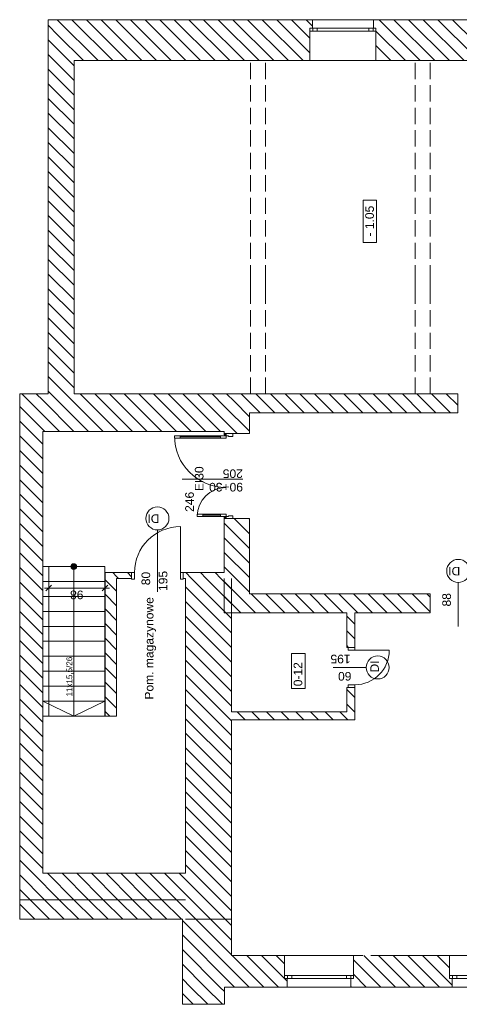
# Model space of a CAD drawing. Header units: millimetres. Extents: x 1355 to 37225, y -41030 to -22370.
# Tile 1 of 4: x 1355 to 8998, y -41030 to -23900. Entities that reach past the tile are written whole.
import ezdxf

# ---------------------------------------------------------------- set-up
doc = ezdxf.new("R2010")
doc.units = ezdxf.units.MM
doc.linetypes.add('Krawędzie ukryte', pattern=[391.222223, 282.222223, -109])
for name, color, linetype, lineweight in [('Nowe_2D - Ogólne_Nr_pióra__6', 7, 'Continuous', 9), ('Nowe_830-G Teksty Etykiety_Nr_pióra__38', 7, 'Continuous', 9), ('Nowe_830-G Teksty Etykiety_Nr_pióra__6', 7, 'Continuous', 9), ('Nowe_Drzwi ARCHICAD', 7, 'Continuous', 9), ('Nowe_Drzwi ARCHICAD_Nr_pióra__3', 7, 'Continuous', 9), ('Nowe_Drzwi ARCHICAD_Nr_pióra__47', 7, 'Continuous', 9), ('Nowe_Drzwi ARCHICAD_Nr_pióra__6', 7, 'Continuous', 9), ('Nowe_Konstrukcja - Ściany zew', 7, 'Continuous', 9), ('Nowe_Konstrukcja - Ściany zew_Nr_pióra__47', 7, 'Continuous', 9), ('Nowe_Konstrukcja - Ściany zew_Nr_pióra__67', 7, 'Continuous', 9), ('poziom_0 (1)_5_0_Nr_pióra__21_Nr_pióra__7', 7, 'Continuous', 9), ('poziom_0 (1)_5_2D - Ogólne_Nr_pióra__1_Nr_pióra__7', 7, 'Continuous', 9), ('poziom_0 (1)_5_DEFPOINTS_Nr_pióra__7', 7, 'Continuous', 9), ('poziom_0 (1)_5_Drzwi ArchiCAD_Nr_pióra__27_Nr_pióra__7', 7, 'Continuous', 9), ('poziom_0 (1)_5_Drzwi ArchiCAD_Nr_pióra__81_Nr_pióra__3', 7, 'Continuous', 9), ('poziom_0 (1)_5_Konstrukcja - Belki_Nr_pióra__1_Nr_pióra__7', 7, 'Continuous', 9), ('poziom_0 (1)_5_Konstrukcja - Schody', 7, 'Continuous', 9), ('poziom_0 (1)_5_Konstrukcja - Schody_Nr_pióra__81_Nr_pióra__3', 7, 'Continuous', 9), ('poziom_0 (1)_5_Konstrukcja - Ściany zew_Nr_pióra__107_Nr_pióra__11', 7, 'Continuous', 9), ('poziom_0 (1)_5_Konstrukcja - Ściany zew_Nr_pióra__27_Nr_pióra__7', 7, 'Continuous', 9), ('poziom_0 (1)_5_Konstrukcja - Ściany zew_Nr_pióra__87_Nr_pióra__3', 7, 'Continuous', 9), ('poziom_0 (1)_5_Metryczki pomieszczeń ArchiCADa_Nr_pióra__6_Nr_pióra__5', 7, 'Continuous', 9), ('poziom_0 (1)_5_Okna ArchiCADa_Nr_pióra__101_Nr_pióra__252', 7, 'Continuous', 9), ('poziom_0 (1)_5_Okna ArchiCADa_Nr_pióra__27_Nr_pióra__7', 7, 'Continuous', 9), ('poziom_0 (1)_5_Okna ArchiCADa_Nr_pióra__81_Nr_pióra__3', 7, 'Continuous', 9), ('poziom_0 (1)_5_Opisy - Teksty_Nr_pióra__1_Nr_pióra__7', 7, 'Continuous', 9), ('poziom_0 (1)_5_Wymiarowanie - Ogólne_Nr_pióra__1_Nr_pióra__7', 7, 'Continuous', 9), ('poziom_0 (1)_5_Wymiarowanie - Ogólne_Nr_pióra__7', 7, 'Continuous', 9), ('poziom_0 (1)_5_Znaczniki drzwi ArchiCADa_Nr_pióra__1_Nr_pióra__7', 7, 'Continuous', 9), ('poziom_0 (1)_5_Znaczniki drzwi ArchiCADa_Nr_pióra__2_Nr_pióra__8', 7, 'Continuous', 9), ('poziom_0 (1)_5_Znaczniki drzwi ArchiCADa_Nr_pióra__7_Nr_pióra__7', 7, 'Continuous', 9)]:
    doc.layers.add(name, color=color, linetype=linetype, lineweight=lineweight)
doc.styles.add('GENERATED_STYLE_1', font='arial.ttf')
doc.styles.add('GENERATED_STYLE_4', font='arial.ttf')
pattern_1 = [(135, (37225, -40790), (127.2792, 127.2792), [])]

# ---------------------------------------------------------------- blocks, each defined once
blk = doc.blocks.new('Drzwi podwójne 21')
at = {"layer": 'Nowe_Drzwi ARCHICAD_Nr_pióra__3', "linetype": 'Continuous'}
for centre, radius, start, end in [((702, 0), 900, 90, 180), ((-702, 0), 504, 0, 90)]:
    blk.add_arc(centre, radius, start, end, dxfattribs=at)
at = {"layer": 'Nowe_Drzwi ARCHICAD_Nr_pióra__47', "linetype": 'Continuous'}
for p, q in [((-740, 35), (-715, 35)), ((-740, -90), (-740, 0)), ((-740, -90), (-740, 0)), ((-715, 0), (-715, 35)), ((740, 35), (715, 35)), ((715, 0), (715, 35)), ((740, -90), (740, 0)), ((740, -90), (740, 0)), ((-740, -102), (-740, -90)), ((-740, -102), (-740, -90)), ((-740, -115), (-740, -102)), ((-740, -115), (-740, -102)), ((740, -102), (740, -90)), ((740, -102), (740, -90)), ((740, -115), (740, -102)), ((740, -115), (740, -102))]:
    blk.add_line(p, q, dxfattribs=at)
at = {"layer": 'Nowe_Drzwi ARCHICAD_Nr_pióra__6', "linetype": 'Continuous'}
for p, q in [((662, 800), (662, 900)), ((662, 900), (702, 900)), ((702, 900), (702, 800)), ((662, 800), (682, 800)), ((662, 100), (662, 800)), ((702, 800), (662, 800)), ((682, 800), (702, 800)), ((682, 100), (682, 800)), ((682, 800), (682, 100)), ((682, 800), (682, 100)), ((702, 800), (702, 100)), ((-702, 504), (-702, 404)), ((-662, 504), (-702, 504)), ((-702, 404), (-702, 100)), ((-682, 404), (-702, 404)), ((-702, 404), (-662, 404)), ((-682, 100), (-682, 404)), ((-682, 404), (-682, 100)), ((-662, 404), (-682, 404)), ((-682, 404), (-682, 100)), ((-662, 404), (-662, 504)), ((-662, 100), (-662, 404)), ((-702, 0), (-740, 0)), ((-740, 0), (-740, -115)), ((-702, 100), (-682, 100)), ((-662, 100), (-702, 100)), ((-702, 100), (-702, 0)), ((-702, -40), (-702, 0)), ((-702, 0), (-662, 0)), ((-682, 100), (-662, 100)), ((-662, 0), (-662, 100)), ((682, 100), (662, 100)), ((662, 0), (662, 100)), ((662, 100), (702, 100)), ((702, 0), (662, 0)), ((702, 100), (682, 100)), ((702, 100), (702, 0)), ((740, 0), (702, 0)), ((702, 0), (702, -40)), ((740, -115), (740, 0)), ((-740, -115), (-690, -115)), ((-690, -40), (-702, -40)), ((-690, -115), (-690, -40)), ((702, -40), (690, -40)), ((690, -40), (690, -115)), ((690, -115), (740, -115))]:
    blk.add_line(p, q, dxfattribs=at)

msp = doc.modelspace()

# ---------------------------------------------------------------- hatches: boundary and pattern name
at = {"layer": 'Nowe_Konstrukcja - Ściany zew', "linetype": 'Continuous'}
h = msp.add_hatch(dxfattribs=at)
h.set_pattern_fill('GIPS', color=256, angle=270, style=0, pattern_type=2)
h.set_pattern_definition([(270, (26687.14, 51833.94), (75, -1e-14), [0, -75])])
h.paths.add_polyline_path([(4910, -31125), (4945, -31125), (4945, -31112), (4922, -31112), (4922, -31100), (4910, -31100)])
at = {"layer": 'poziom_0 (1)_5_Konstrukcja - Schody', "linetype": 'Continuous'}
msp.add_hatch(color=256, dxfattribs=at).paths.add_polyline_path([(2295, -33465), (2303, -33464), (2311, -33462), (2319, -33459), (2326, -33454), (2332, -33449), (2337, -33442), (2341, -33435), (2343, -33427), (2345, -33419), (2345, -33411), (2343, -33403), (2341, -33395), (2337, -33388), (2332, -33381), (2326, -33376), (2319, -33371), (2311, -33368), (2303, -33366), (2295, -33365), (2287, -33366), (2279, -33368), (2271, -33371), (2264, -33376), (2258, -33381), (2253, -33388), (2249, -33395), (2246, -33403), (2245, -33411), (2245, -33419), (2246, -33427), (2249, -33435), (2253, -33442), (2258, -33449), (2264, -33454), (2271, -33459), (2279, -33462), (2287, -33464)])
at = {"layer": 'poziom_0 (1)_5_Konstrukcja - Ściany zew_Nr_pióra__107_Nr_pióra__11', "linetype": 'Continuous'}
h = msp.add_hatch(dxfattribs=at)
h.set_pattern_fill('BLOCZKI_CERAMICZNE_0005', color=256, angle=270, style=0, pattern_type=2)
h.set_pattern_definition(pattern_1)
h.paths.add_polyline_path([(2300, -24610), (6400, -24610), (6400, -24050), (6445, -24050), (6445, -23900), (1850, -23900)])
h = msp.add_hatch(dxfattribs=at)
h.set_pattern_fill('BLOCZKI_CERAMICZNE_0005', color=256, angle=270, style=0, pattern_type=2)
h.set_pattern_definition(pattern_1)
h.paths.add_polyline_path([(2300, -30410), (2300, -24610), (1850, -23900), (1850, -30410)])
h = msp.add_hatch(dxfattribs=at)
h.set_pattern_fill('BLOCZKI_CERAMICZNE_0005', color=256, angle=270, style=0, pattern_type=2)
h.set_pattern_definition(pattern_1)
h.paths.add_polyline_path([(9250, -24610), (9250, -24050), (9295, -24050), (9295, -23900), (7505, -23900), (7505, -24050), (7550, -24050), (7550, -24610)])
h = msp.add_hatch(dxfattribs=at)
h.set_pattern_fill('BLOCZKI_CERAMICZNE_0005', color=256, angle=270, style=0, pattern_type=2)
h.set_pattern_definition(pattern_1)
h.paths.add_polyline_path([(1355, -30410), (1355, -38750), (1755, -38750), (1755, -30410)])
h = msp.add_hatch(dxfattribs=at)
h.set_pattern_fill('BLOCZKI_CERAMICZNE_0005', color=256, angle=270, style=0, pattern_type=2)
h.set_pattern_definition(pattern_1)
h.paths.add_polyline_path([(4910, -30410), (1755, -30410), (1755, -31065), (4910, -31065)])
h = msp.add_hatch(dxfattribs=at)
h.set_pattern_fill('BLOCZKI_CERAMICZNE_0005', color=256, angle=270, style=0, pattern_type=2)
h.set_pattern_definition(pattern_1)
h.paths.add_polyline_path([(5350, -30740), (8970, -30740), (8970, -30410), (4910, -30410)])
h = msp.add_hatch(dxfattribs=at)
h.set_pattern_fill('BLOCZKI_CERAMICZNE_0005', color=256, angle=270, style=0, pattern_type=2)
h.set_pattern_definition(pattern_1)
h.paths.add_polyline_path([(4910, -31100), (5350, -31100), (5350, -30740), (4910, -30410)])
h = msp.add_hatch(dxfattribs=at)
h.set_pattern_fill('BLOCZKI_CERAMICZNE_0005', color=256, angle=270, style=0, pattern_type=2)
h.set_pattern_definition(pattern_1)
h.paths.add_polyline_path([(4910, -34220), (5350, -33890), (5350, -32580), (4910, -32580)])
h = msp.add_hatch(dxfattribs=at)
h.set_pattern_fill('BLOCZKI_CERAMICZNE_0005', color=256, angle=270, style=0, pattern_type=2)
h.set_pattern_definition(pattern_1)
h.paths.add_polyline_path([(2840, -33520), (2840, -36015), (3040, -36015), (3040, -33520)])
h = msp.add_hatch(dxfattribs=at)
h.set_pattern_fill('BLOCZKI_CERAMICZNE_0005', color=256, angle=270, style=0, pattern_type=2)
h.set_pattern_definition(pattern_1)
h.paths.add_polyline_path([(3040, -33620), (3300, -33620), (3300, -33520), (3040, -33520)])
h = msp.add_hatch(dxfattribs=at)
h.set_pattern_fill('BLOCZKI_CERAMICZNE_0005', color=256, angle=270, style=0, pattern_type=2)
h.set_pattern_definition(pattern_1)
h.paths.add_polyline_path([(4910, -33620), (4910, -33520), (4200, -33520), (4200, -33620)])
h = msp.add_hatch(dxfattribs=at)
h.set_pattern_fill('BLOCZKI_CERAMICZNE_0005', color=256, angle=270, style=0, pattern_type=2)
h.set_pattern_definition(pattern_1)
h.paths.add_polyline_path([(5040, -39550), (5040, -33620), (4240, -33620), (4240, -39550)])
h = msp.add_hatch(dxfattribs=at)
h.set_pattern_fill('BLOCZKI_CERAMICZNE_0005', color=256, angle=270, style=0, pattern_type=2)
h.set_pattern_definition(pattern_1)
h.paths.add_polyline_path([(4910, -34220), (8490, -34220), (8490, -33890), (5350, -33890)])
h = msp.add_hatch(dxfattribs=at)
h.set_pattern_fill('BLOCZKI_CERAMICZNE_0005', color=256, angle=270, style=0, pattern_type=2)
h.set_pattern_definition(pattern_1)
h.paths.add_polyline_path([(7040, -34820), (7180, -34820), (7180, -34220), (7040, -34220)])
h = msp.add_hatch(dxfattribs=at)
h.set_pattern_fill('BLOCZKI_CERAMICZNE_0005', color=256, angle=270, style=0, pattern_type=2)
h.set_pattern_definition(pattern_1)
h.paths.add_polyline_path([(7040, -35940), (7180, -36080), (7180, -35520), (7040, -35520)])
h = msp.add_hatch(dxfattribs=at)
h.set_pattern_fill('BLOCZKI_CERAMICZNE_0005', color=256, angle=270, style=0, pattern_type=2)
h.set_pattern_definition(pattern_1)
h.paths.add_polyline_path([(5040, -36080), (7180, -36080), (7040, -35940), (5040, -35940)])
h = msp.add_hatch(dxfattribs=at)
h.set_pattern_fill('BLOCZKI_CERAMICZNE_0005', color=256, angle=270, style=0, pattern_type=2)
h.set_pattern_definition(pattern_1)
h.paths.add_polyline_path([(4240, -38750), (1355, -38750), (1355, -39210), (4240, -39210)])
h = msp.add_hatch(dxfattribs=at)
h.set_pattern_fill('BLOCZKI_CERAMICZNE_0005', color=256, angle=270, style=0, pattern_type=2)
h.set_pattern_definition(pattern_1)
h.paths.add_polyline_path([(4240, -39210), (1355, -39210), (1355, -39550), (4240, -39550)])
h = msp.add_hatch(dxfattribs=at)
h.set_pattern_fill('BLOCZKI_CERAMICZNE_0005', color=256, angle=270, style=0, pattern_type=2)
h.set_pattern_definition(pattern_1)
h.paths.add_polyline_path([(4185, -39550), (4185, -40730), (5040, -40730), (5040, -39550)])
h = msp.add_hatch(dxfattribs=at)
h.set_pattern_fill('BLOCZKI_CERAMICZNE_0005', color=256, angle=270, style=0, pattern_type=2)
h.set_pattern_definition(pattern_1)
h.paths.add_polyline_path([(5040, -40730), (6005, -40730), (6005, -40580), (5960, -40580), (5960, -40180), (5040, -40180)])
h = msp.add_hatch(dxfattribs=at)
h.set_pattern_fill('BLOCZKI_CERAMICZNE_0005', color=256, angle=270, style=0, pattern_type=2)
h.set_pattern_definition(pattern_1)
h.paths.add_polyline_path([(7115, -40730), (8875, -40730), (8875, -40580), (8830, -40580), (8830, -40180), (7160, -40180), (7160, -40580), (7115, -40580)])
h = msp.add_hatch(dxfattribs=at)
h.set_pattern_fill('BLOCZKI_CERAMICZNE_0005', color=256, angle=270, style=0, pattern_type=2)
h.set_pattern_definition(pattern_1)
h.paths.add_polyline_path([(4185, -40730), (4185, -41030), (4915, -41030), (4915, -40730)])

# ---------------------------------------------------------------- linework, layer by layer
at = {"layer": 'Nowe_2D - Ogólne_Nr_pióra__6', "linetype": 'Continuous'}
msp.add_line((5237, -31892), (4182, -31892), dxfattribs=at)
at = {"layer": 'Nowe_Konstrukcja - Ściany zew_Nr_pióra__47', "linetype": 'Continuous'}
for p, q in [((4910, -31100), (4910, -31125)), ((4945, -31125), (4910, -31125)), ((4945, -31100), (4945, -31112)), ((5035, -31100), (4945, -31100)), ((4945, -31112), (4945, -31125)), ((5047, -31100), (5035, -31100)), ((5060, -31100), (5047, -31100)), ((4945, -32555), (4910, -32555)), ((4910, -32580), (4910, -32555)), ((4945, -32567), (4945, -32555)), ((4945, -32580), (4945, -32567)), ((5035, -32580), (4945, -32580)), ((5047, -32580), (5035, -32580)), ((5060, -32580), (5047, -32580))]:
    msp.add_line(p, q, dxfattribs=at)
at = {"layer": 'Nowe_Konstrukcja - Ściany zew_Nr_pióra__67', "linetype": 'Continuous'}
for p, q in [((4922, -31100), (4922, -31112)), ((4922, -31112), (4945, -31112)), ((4935, -31100), (4945, -31100)), ((4922, -32580), (4922, -32567)), ((4922, -32567), (4945, -32567)), ((4935, -32580), (4945, -32580))]:
    msp.add_line(p, q, dxfattribs=at)
at = {"layer": 'poziom_0 (1)_5_0_Nr_pióra__21_Nr_pióra__7', "linetype": 'Continuous'}
msp.add_line((1860, -33415), (1860, -36015), dxfattribs=at)
at = {"layer": 'poziom_0 (1)_5_2D - Ogólne_Nr_pióra__1_Nr_pióra__7', "linetype": 'Continuous'}
msp.add_line((4915, -41030), (4185, -41030), dxfattribs=at)
at = {"layer": 'poziom_0 (1)_5_DEFPOINTS_Nr_pióra__7', "linetype": 'Continuous'}
for p, q in [((5040, -38755), (5040, -38755)), ((5040, -40180), (5040, -40180))]:
    msp.add_line(p, q, dxfattribs=at)
at = {"layer": 'poziom_0 (1)_5_Drzwi ArchiCAD_Nr_pióra__27_Nr_pióra__7', "linetype": 'Continuous'}
for p, q in [((8970, -30740), (8970, -30625)), ((3300, -33520), (3300, -33620)), ((4200, -33520), (4200, -33620)), ((8490, -33890), (8490, -34005)), ((7180, -34820), (7065, -34820)), ((7180, -35520), (7065, -35520))]:
    msp.add_line(p, q, dxfattribs=at)
at = {"layer": 'poziom_0 (1)_5_Drzwi ArchiCAD_Nr_pióra__81_Nr_pióra__3', "linetype": 'Continuous'}
for p, q in [((8970, -30740), (8970, -30625)), ((4150, -33520), (4150, -32720)), ((3350, -33520), (3300, -33520)), ((3300, -33520), (3300, -33635)), ((3350, -33635), (3350, -33520)), ((4200, -33520), (4150, -33520)), ((4150, -33520), (4150, -33635)), ((4200, -33635), (4200, -33520)), ((3300, -33635), (3350, -33635)), ((4150, -33635), (4200, -33635)), ((8490, -34005), (8490, -33890)), ((7065, -34870), (7065, -34820)), ((7065, -34820), (7180, -34820)), ((7180, -34870), (7065, -34870)), ((7180, -34820), (7180, -34870)), ((7180, -34870), (7780, -34870)), ((7065, -35520), (7065, -35470)), ((7065, -35470), (7180, -35470)), ((7180, -35520), (7065, -35520)), ((7180, -35470), (7180, -35520))]:
    msp.add_line(p, q, dxfattribs=at)
for centre, radius, start, end in [((4150, -33520), 800, 90, 180), ((7180, -34870), 600, 270, 0)]:
    msp.add_arc(centre, radius, start, end, dxfattribs=at)
at = {"layer": 'poziom_0 (1)_5_Konstrukcja - Belki_Nr_pióra__1_Nr_pióra__7', "linetype": 'Krawędzie ukryte'}
for p, q in [((5630, -24610), (5370, -24610)), ((5370, -30410), (5370, -24610)), ((5630, -30410), (5630, -24610)), ((8490, -24610), (8230, -24610)), ((8230, -30410), (8230, -24610)), ((8490, -30410), (8490, -24610)), ((5630, -30410), (5370, -30410)), ((8490, -30410), (8230, -30410))]:
    msp.add_line(p, q, dxfattribs=at)
at = {"layer": 'poziom_0 (1)_5_Konstrukcja - Schody_Nr_pióra__81_Nr_pióra__3', "linetype": 'Continuous'}
for p, q in [((1755, -33415), (1755, -36015)), ((2835, -33415), (1755, -33415)), ((2835, -33415), (1755, -33415)), ((2295, -33415), (2295, -36015)), ((2835, -33415), (2835, -36015)), ((2835, -33675), (1755, -33675)), ((2835, -33935), (1755, -33935)), ((2835, -34195), (1755, -34195)), ((2835, -34455), (1755, -34455)), ((2835, -34715), (1755, -34715)), ((2835, -34975), (1755, -34975)), ((2835, -35235), (1755, -35235)), ((2835, -35495), (1755, -35495)), ((2835, -35755), (1755, -35755)), ((2295, -36015), (1755, -35755)), ((2295, -36015), (2835, -35755)), ((2835, -36015), (1755, -36015)), ((2835, -36015), (1755, -36015))]:
    msp.add_line(p, q, dxfattribs=at)
msp.add_circle((2295, -33415), 50, dxfattribs=at)
at = {"layer": 'poziom_0 (1)_5_Konstrukcja - Ściany zew_Nr_pióra__27_Nr_pióra__7', "linetype": 'Continuous'}
for p, q in [((6445, -23900), (6445, -24050)), ((7505, -23900), (7505, -24050)), ((6445, -24050), (6400, -24050)), ((6400, -24050), (6400, -24100)), ((6400, -24100), (6400, -24610)), ((7505, -24050), (7550, -24050)), ((7550, -24050), (7550, -24100)), ((7550, -24100), (7550, -24610)), ((8970, -30625), (8970, -30410)), ((8970, -30740), (8970, -30625)), ((5350, -31100), (4910, -31100)), ((5350, -32580), (4910, -32580)), ((3300, -33520), (3300, -33620)), ((4200, -33520), (4200, -33620)), ((8490, -33890), (8490, -34005)), ((8490, -34005), (8490, -34220)), ((7065, -34820), (7040, -34820)), ((7180, -34820), (7065, -34820)), ((7065, -35520), (7040, -35520)), ((7180, -35520), (7065, -35520)), ((5960, -40530), (5960, -40180)), ((7160, -40530), (7160, -40180)), ((8830, -40530), (8830, -40180)), ((5960, -40580), (5960, -40530)), ((6005, -40580), (5960, -40580)), ((6005, -40730), (6005, -40580)), ((7115, -40730), (7115, -40580)), ((7115, -40580), (7160, -40580)), ((7160, -40580), (7160, -40530)), ((8830, -40580), (8830, -40530)), ((8875, -40580), (8830, -40580)), ((8875, -40730), (8875, -40580))]:
    msp.add_line(p, q, dxfattribs=at)
at = {"layer": 'poziom_0 (1)_5_Konstrukcja - Ściany zew_Nr_pióra__27_Nr_pióra__7', "linetype": 'Continuous', "flags": 128}
for points in [[(6445, -23900), (1850, -23900)], [(1850, -23900), (1850, -30410)], [(9295, -23900), (7505, -23900)], [(2300, -24610), (6400, -24610)], [(2300, -30410), (2300, -24610)], [(7550, -24610), (9250, -24610)], [(1355, -30410), (1355, -38750)], [(1755, -30410), (1355, -30410)], [(1850, -30410), (1755, -30410)], [(4910, -30410), (2300, -30410)], [(8970, -30410), (4910, -30410)], [(5350, -30740), (8970, -30740)], [(5350, -31100), (5350, -30740)], [(1755, -31065), (4910, -31065)], [(1755, -38750), (1755, -31065)], [(4910, -31065), (4910, -31100)], [(4910, -32580), (4910, -33520)], [(5350, -33890), (5350, -32580)], [(2840, -33520), (2840, -36015)], [(3040, -33520), (2840, -33520)], [(3300, -33520), (3040, -33520)], [(4910, -33520), (4200, -33520)], [(3040, -36015), (3040, -33620)], [(3040, -33620), (3300, -33620)], [(4200, -33620), (4240, -33620)], [(4240, -33620), (4240, -38750)], [(4910, -33620), (4910, -34220)], [(5040, -35940), (5040, -33620)], [(8490, -33890), (5350, -33890)], [(4910, -34220), (7040, -34220)], [(7040, -34220), (7040, -34820)], [(7180, -34220), (8490, -34220)], [(7180, -34820), (7180, -34220)], [(7040, -35520), (7040, -35940)], [(7180, -36080), (7180, -35520)], [(7040, -35940), (5040, -35940)], [(2840, -36015), (3040, -36015)], [(5040, -36080), (7180, -36080)], [(5040, -39550), (5040, -36080)], [(1355, -38750), (1355, -39210)], [(4240, -38750), (1755, -38750)], [(1355, -39210), (4185, -39210)], [(1355, -39210), (1355, -39550)], [(4240, -39210), (1755, -39210)], [(1355, -39550), (4185, -39550)], [(4185, -39550), (4185, -40730)], [(4240, -39550), (5040, -39550)], [(5040, -40180), (5040, -39550)], [(5960, -40180), (5040, -40180)], [(7320, -40180), (7160, -40180)], [(8830, -40180), (7460, -40180)], [(4185, -40730), (4185, -41030)], [(4915, -40730), (5040, -40730)], [(4915, -41030), (4915, -40730)], [(5040, -40730), (6005, -40730)], [(7115, -40730), (8875, -40730)]]:
    msp.add_lwpolyline(points, dxfattribs=at)
at = {"layer": 'poziom_0 (1)_5_Konstrukcja - Ściany zew_Nr_pióra__87_Nr_pióra__3', "linetype": 'Krawędzie ukryte', "flags": 128}
for points in [[(4185, -40730), (4185, -41030)], [(4915, -41030), (4915, -40730)]]:
    msp.add_lwpolyline(points, dxfattribs=at)
at = {"layer": 'poziom_0 (1)_5_Metryczki pomieszczeń ArchiCADa_Nr_pióra__6_Nr_pióra__5', "linetype": 'Continuous'}
for p, q in [((7326, -27778), (7326, -27042)), ((7326, -27042), (7561, -27042)), ((7561, -27042), (7561, -27778)), ((7561, -27778), (7326, -27778)), ((6081, -35535), (6081, -34925)), ((6081, -34925), (6316, -34925)), ((6316, -34925), (6316, -35535)), ((6316, -35535), (6081, -35535))]:
    msp.add_line(p, q, dxfattribs=at)
at = {"layer": 'poziom_0 (1)_5_Okna ArchiCADa_Nr_pióra__101_Nr_pióra__252', "linetype": 'Continuous'}
for p, q in [((6400, -24050), (6525, -24050)), ((6525, -24100), (6400, -24100)), ((6525, -24050), (6525, -24100)), ((7425, -24100), (7425, -24050)), ((7425, -24050), (7550, -24050)), ((7550, -24100), (7425, -24100)), ((6085, -40530), (5960, -40530)), ((5960, -40580), (6085, -40580)), ((6085, -40580), (6085, -40530)), ((7160, -40530), (7035, -40530)), ((7035, -40530), (7035, -40580)), ((7035, -40580), (7160, -40580)), ((8955, -40530), (8830, -40530)), ((8830, -40580), (8955, -40580)), ((8955, -40580), (8955, -40530))]:
    msp.add_line(p, q, dxfattribs=at)
at = {"layer": 'poziom_0 (1)_5_Okna ArchiCADa_Nr_pióra__27_Nr_pióra__7', "linetype": 'Continuous'}
for p, q in [((6400, -24050), (6400, -24100)), ((6445, -24050), (6400, -24050)), ((7505, -24050), (7550, -24050)), ((7550, -24050), (7550, -24100)), ((5960, -40580), (5960, -40530)), ((6005, -40580), (5960, -40580)), ((7115, -40580), (7160, -40580)), ((7160, -40580), (7160, -40530)), ((8830, -40580), (8830, -40530)), ((8875, -40580), (8830, -40580))]:
    msp.add_line(p, q, dxfattribs=at)
at = {"layer": 'poziom_0 (1)_5_Okna ArchiCADa_Nr_pióra__81_Nr_pióra__3', "linetype": 'Continuous'}
for p, q in [((7505, -23900), (6445, -23900)), ((6450, -24050), (6450, -24100)), ((6525, -24050), (7425, -24050)), ((7425, -24100), (6525, -24100)), ((7500, -24050), (7500, -24100)), ((7550, -24610), (6400, -24610)), ((7160, -40180), (5960, -40180)), ((10030, -40180), (8830, -40180)), ((6010, -40580), (6010, -40530)), ((7035, -40530), (6085, -40530)), ((6085, -40580), (7035, -40580)), ((7110, -40580), (7110, -40530)), ((8880, -40580), (8880, -40530)), ((9905, -40530), (8955, -40530)), ((8955, -40580), (9905, -40580)), ((7115, -40730), (6005, -40730)), ((9985, -40730), (8875, -40730))]:
    msp.add_line(p, q, dxfattribs=at)
at = {"layer": 'poziom_0 (1)_5_Wymiarowanie - Ogólne_Nr_pióra__1_Nr_pióra__7', "linetype": 'Continuous'}
for p, q in [((8825, -23900), (8637, -23900)), ((8825, -24610), (8637, -24610)), ((8825, -24610), (8637, -24610)), ((2300, -25535), (2300, -25722)), ((2300, -28432), (2300, -28620)), ((5370, -28432), (5370, -28620)), ((5370, -28432), (5370, -28620)), ((5630, -28432), (5630, -28620)), ((5630, -28432), (5630, -28620)), ((8230, -28432), (8230, -28620)), ((8230, -28432), (8230, -28620)), ((8490, -28432), (8490, -28620)), ((8490, -28432), (8490, -28620)), ((8825, -30410), (8637, -30410)), ((8825, -30410), (8637, -30410)), ((6434, -30740), (6246, -30740)), ((8825, -30740), (8637, -30740)), ((8825, -30740), (8637, -30740)), ((1755, -31136), (1755, -31323)), ((4520, -31065), (4332, -31065)), ((1755, -33052), (1755, -33240)), ((4910, -33052), (4910, -33240)), ((4910, -33052), (4910, -33240)), ((5350, -33052), (5350, -33240)), ((5350, -33052), (5350, -33240)), ((4520, -33520), (4332, -33520)), ((1910, -33738), (1810, -33838)), ((1910, -33738), (1810, -33838)), ((1860, -33695), (1860, -33882)), ((2790, -33838), (2890, -33738)), ((2790, -33838), (2890, -33738)), ((2840, -33695), (2840, -33882)), ((3302, -33620), (3115, -33620)), ((1860, -33788), (1785, -33788)), ((2840, -33788), (1860, -33788)), ((2840, -33788), (1860, -33788)), ((2915, -33788), (2840, -33788)), ((6434, -33890), (6246, -33890)), ((8470, -33890), (8283, -33890)), ((8470, -33890), (8283, -33890)), ((5707, -34220), (5520, -34220)), ((8052, -34220), (7864, -34220)), ((5040, -34558), (5040, -34746)), ((7040, -34558), (7040, -34746)), ((7040, -34558), (7040, -34746)), ((7180, -34558), (7180, -34746)), ((7180, -34558), (7180, -34746)), ((5707, -35940), (5520, -35940)), ((5707, -35940), (5520, -35940)), ((5707, -36080), (5520, -36080)), ((5707, -36080), (5520, -36080)), ((3302, -38750), (3115, -38750)), ((5707, -40180), (5520, -40180)), ((8052, -40180), (7864, -40180)), ((8825, -40180), (8637, -40180)), ((8825, -40730), (8637, -40730))]:
    msp.add_line(p, q, dxfattribs=at)
at = {"layer": 'poziom_0 (1)_5_Wymiarowanie - Ogólne_Nr_pióra__7', "linetype": 'Continuous'}
msp.add_line((5040, -40180), (5040, -38755), dxfattribs=at)
at = {"layer": 'poziom_0 (1)_5_Znaczniki drzwi ArchiCADa_Nr_pióra__1_Nr_pióra__7', "linetype": 'Continuous'}
for p, q in [((3750, -32777), (3750, -33855)), ((8980, -33690), (8980, -34455)), ((7380, -35170), (6805, -35170))]:
    msp.add_line(p, q, dxfattribs=at)
at = {"layer": 'poziom_0 (1)_5_Znaczniki drzwi ArchiCADa_Nr_pióra__2_Nr_pióra__8', "linetype": 'Continuous'}
for centre, start, end in [((3750, -32577), 0, 180), ((3750, -32577), 180, 0), ((8980, -33490), 0, 180), ((8980, -33490), 180, 0), ((7580, -35170), 90, 270), ((7580, -35170), 270, 90)]:
    msp.add_arc(centre, 200, start, end, dxfattribs=at)

# ---------------------------------------------------------------- block references
at = {"layer": 'Nowe_Drzwi ARCHICAD', "linetype": 'Continuous', "zscale": 1000, "rotation": 90}
msp.add_blockref('Drzwi podwójne 21', (4945, -31840), dxfattribs=at)

# ---------------------------------------------------------------- texts
at = {"layer": 'Nowe_830-G Teksty Etykiety_Nr_pióra__38', "linetype": 'Continuous', "style": 'GENERATED_STYLE_4'}
msp.add_text('EI30', height=150, rotation=90, dxfattribs=at).set_placement((4550, -32102))
at = {"layer": 'Nowe_830-G Teksty Etykiety_Nr_pióra__6', "linetype": 'Continuous', "style": 'GENERATED_STYLE_4'}
for s, p in [('205', (5235, -31723)), ('90+30', (5237, -31958))]:
    msp.add_text(s, height=150, rotation=180, dxfattribs=at).set_placement(p)
at = {"layer": 'poziom_0 (1)_5_Konstrukcja - Schody_Nr_pióra__81_Nr_pióra__3', "linetype": 'Continuous', "insert": (2227, -35675), "char_height": 100, "attachment_point": 4, "rotation": 90, "style": 'GENERATED_STYLE_1'}
msp.add_mtext('\\A1;11x15,5/26', dxfattribs=at)
at = {"layer": 'poziom_0 (1)_5_Metryczki pomieszczeń ArchiCADa_Nr_pióra__6_Nr_pióra__5', "linetype": 'Continuous', "char_height": 150, "attachment_point": 1, "rotation": 90, "style": 'GENERATED_STYLE_1'}
for s, insert in [('\\A1;- 1.05', (7363, -27672)), ('\\A1;0-12', (6118, -35497))]:
    msp.add_mtext(s, dxfattribs=dict(at, insert=insert))
at = {"layer": 'poziom_0 (1)_5_Opisy - Teksty_Nr_pióra__1_Nr_pióra__7', "linetype": 'Continuous', "insert": (3531, -35728), "char_height": 150, "width": 1695.55, "attachment_point": 1, "rotation": 90, "line_spacing_factor": 1.321041, "style": 'GENERATED_STYLE_1'}
msp.add_mtext('\\A1;Pom. magazynowe', dxfattribs=at)
at = {"layer": 'poziom_0 (1)_5_Wymiarowanie - Ogólne_Nr_pióra__1_Nr_pióra__7', "linetype": 'Continuous', "char_height": 150, "attachment_point": 7, "style": 'GENERATED_STYLE_1'}
for s, insert, rotation in [('\\A1;246', (4385, -32463), 90), ('\\A1;98', (2464, -33830), 180), ('\\A1;98', (2464, -33830), 180)]:
    msp.add_mtext(s, dxfattribs=dict(at, insert=insert, rotation=rotation))
at = {"layer": 'poziom_0 (1)_5_Znaczniki drzwi ArchiCADa_Nr_pióra__7_Nr_pióra__7', "linetype": 'Continuous', "char_height": 150, "attachment_point": 7, "style": 'GENERATED_STYLE_1'}
for s, insert, rotation in [('\\A1;DI', (3785, -32506), 180), ('\\A1;80', (3625, -33739), 90), ('\\A1;195', (3925, -33839), 90), ('\\A1;DI', (9015, -33419), 180), ('\\A1;88', (8855, -34109), 90), ('\\A1;195', (7108, -34946), 180), ('\\A1;DI', (7600, -35257), 90), ('\\A1;60', (7123, -35246), 180)]:
    msp.add_mtext(s, dxfattribs=dict(at, insert=insert, rotation=rotation))

doc.saveas('drawing.dxf')
